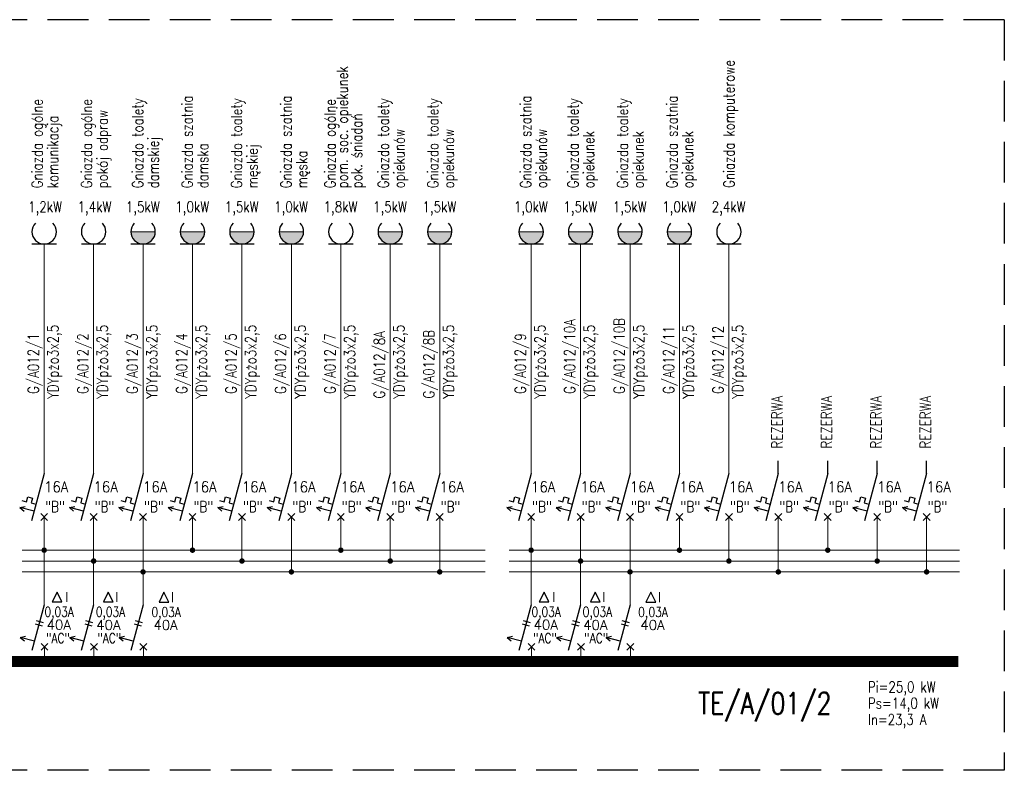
# Model space of a CAD drawing. Header units: inches. Extents: x -145354 to -97635, y 38777 to 78670.
# Tile 216 of 231: x -116196 to -114382, y 54518 to 55901. Entities that reach past the tile are written whole.
import ezdxf

# ---------------------------------------------------------------- set-up
doc = ezdxf.new("R2010")
doc.units = ezdxf.units.IN
doc.header["$MEASUREMENT"] = 0
doc.linetypes.add('HIDDEN', pattern=[0.375, 0.25, -0.125])
for name, color, linetype in [('E35', 6, 'Continuous'), ('E50', 3, 'Continuous'), ('E_OPIS_MOCE', 6, 'Continuous')]:
    doc.layers.add(name, color=color, linetype=linetype)
doc.styles.add('ROMANS', font='romans', dxfattribs={"width": 0.85})

msp = doc.modelspace()

# ---------------------------------------------------------------- hatches: boundary and pattern name
at = {"layer": 'E35', "linetype": 'Continuous', "lineweight": 0}
for points in [[(-115946.41, 55510.07), (-115991.41, 55510.07, 1)], [(-115855.33, 55510.07), (-115900.33, 55510.07, 1)], [(-115764.25, 55510.07), (-115809.25, 55510.07, 1)], [(-115673.17, 55510.07), (-115718.17, 55510.07, 1)], [(-115491.01, 55510.07), (-115536.01, 55510.07, 1)], [(-115399.93, 55510.07), (-115444.93, 55510.07, 1)], [(-115231.45, 55510.07), (-115276.45, 55510.07, 1)], [(-115140.37, 55510.07), (-115185.37, 55510.07, 1)], [(-115049.29, 55510.07), (-115094.29, 55510.07, 1)], [(-114958.21, 55510.07), (-115003.21, 55510.07, 1)]]:
    msp.add_hatch(color=256, dxfattribs=at).paths.add_polyline_path(points)

# ---------------------------------------------------------------- linework, layer by layer
at = {"layer": 'E35', "linetype": 'HIDDEN', "ltscale": 300}
for p, q in [((-114382.22, 55900.59), (-119803.28, 55900.59)), ((-114382.22, 55900.59), (-114382.22, 54518.05)), ((-114382.22, 54518.05), (-119803.28, 54518.05))]:
    msp.add_line(p, q, dxfattribs=at)
at = {"layer": 'E35', "linetype": 'Continuous', "lineweight": 0}
for p, q in [((-115991.41, 55510.07), (-115946.41, 55510.07)), ((-115900.33, 55510.07), (-115855.33, 55510.07)), ((-115809.25, 55510.07), (-115764.25, 55510.07)), ((-115718.17, 55510.07), (-115673.17, 55510.07)), ((-115536.01, 55510.07), (-115491.01, 55510.07)), ((-115444.93, 55510.07), (-115399.93, 55510.07)), ((-115276.45, 55510.07), (-115231.45, 55510.07)), ((-115185.37, 55510.07), (-115140.37, 55510.07)), ((-115094.29, 55510.07), (-115049.29, 55510.07)), ((-115003.21, 55510.07), (-114958.21, 55510.07)), ((-116191.49, 54923.5), (-115338.48, 54923.5)), ((-115294.37, 54923.5), (-114464.71, 54923.5)), ((-116191.49, 54903.5), (-115338.48, 54903.5)), ((-115294.37, 54903.5), (-114464.71, 54903.5)), ((-116191.49, 54883.5), (-115338.48, 54883.5)), ((-115294.37, 54883.5), (-114464.71, 54883.5)), ((-116150.44, 54745.51), (-116150.44, 54718.2)), ((-116059.36, 54745.51), (-116059.36, 54718.2)), ((-115968.28, 54745.51), (-115968.28, 54718.2)), ((-115253.32, 54745.51), (-115253.32, 54718.2)), ((-115162.24, 54745.51), (-115162.24, 54718.2)), ((-115071.15, 54745.51), (-115071.15, 54718.2))]:
    msp.add_line(p, q, dxfattribs=at)
at = {"layer": 'E35'}
for p, q in [((-116173.57, 55487.57), (-116128.57, 55487.57)), ((-116082.49, 55487.57), (-116037.49, 55487.57)), ((-115991.41, 55487.57), (-115946.41, 55487.57)), ((-115900.33, 55487.57), (-115855.33, 55487.57)), ((-115809.25, 55487.57), (-115764.25, 55487.57)), ((-115718.17, 55487.57), (-115673.17, 55487.57)), ((-115627.09, 55487.57), (-115582.09, 55487.57)), ((-115536.01, 55487.57), (-115491.01, 55487.57)), ((-115444.93, 55487.57), (-115399.93, 55487.57)), ((-115276.45, 55487.57), (-115231.45, 55487.57)), ((-115185.37, 55487.57), (-115140.37, 55487.57)), ((-115094.29, 55487.57), (-115049.29, 55487.57)), ((-115003.21, 55487.57), (-114958.21, 55487.57)), ((-114912.13, 55487.57), (-114867.13, 55487.57)), ((-116183.6, 55012.78), (-116181.27, 55021.47)), ((-116181.27, 55021.47), (-116172.58, 55019.14)), ((-116172.58, 55019.14), (-116174.91, 55010.45)), ((-116092.52, 55012.78), (-116090.19, 55021.47)), ((-116090.19, 55021.47), (-116081.5, 55019.14)), ((-116081.5, 55019.14), (-116083.83, 55010.45)), ((-116001.44, 55012.78), (-115999.11, 55021.47)), ((-115999.11, 55021.47), (-115990.42, 55019.14)), ((-115990.42, 55019.14), (-115992.75, 55010.45)), ((-115910.36, 55012.78), (-115908.03, 55021.47)), ((-115908.03, 55021.47), (-115899.34, 55019.14)), ((-115899.34, 55019.14), (-115901.66, 55010.45)), ((-115819.28, 55012.78), (-115816.95, 55021.47)), ((-115816.95, 55021.47), (-115808.25, 55019.14)), ((-115808.25, 55019.14), (-115810.58, 55010.45)), ((-115728.2, 55012.78), (-115725.87, 55021.47)), ((-115725.87, 55021.47), (-115717.17, 55019.14)), ((-115717.17, 55019.14), (-115719.5, 55010.45)), ((-115637.12, 55012.78), (-115634.79, 55021.47)), ((-115634.79, 55021.47), (-115626.09, 55019.14)), ((-115626.09, 55019.14), (-115628.42, 55010.45)), ((-115546.03, 55012.78), (-115543.71, 55021.47)), ((-115543.71, 55021.47), (-115535.01, 55019.14)), ((-115535.01, 55019.14), (-115537.34, 55010.45)), ((-115454.95, 55012.78), (-115452.62, 55021.47)), ((-115452.62, 55021.47), (-115443.93, 55019.14)), ((-115443.93, 55019.14), (-115446.26, 55010.45)), ((-115286.48, 55012.78), (-115284.15, 55021.47)), ((-115284.15, 55021.47), (-115275.46, 55019.14)), ((-115275.46, 55019.14), (-115277.79, 55010.45)), ((-115195.4, 55012.78), (-115193.07, 55021.47)), ((-115193.07, 55021.47), (-115184.38, 55019.14)), ((-115184.38, 55019.14), (-115186.7, 55010.45)), ((-115104.32, 55012.78), (-115101.99, 55021.47)), ((-115101.99, 55021.47), (-115093.29, 55019.14)), ((-115093.29, 55019.14), (-115095.62, 55010.45)), ((-115013.24, 55012.78), (-115010.91, 55021.47)), ((-115010.91, 55021.47), (-115002.21, 55019.14)), ((-115002.21, 55019.14), (-115004.54, 55010.45)), ((-114922.16, 55012.78), (-114919.83, 55021.47)), ((-114919.83, 55021.47), (-114911.13, 55019.14)), ((-114911.13, 55019.14), (-114913.46, 55010.45)), ((-114831.08, 55012.78), (-114828.75, 55021.47)), ((-114828.75, 55021.47), (-114820.05, 55019.14)), ((-114820.05, 55019.14), (-114822.38, 55010.45)), ((-114739.99, 55012.78), (-114737.66, 55021.47)), ((-114737.66, 55021.47), (-114728.97, 55019.14)), ((-114728.97, 55019.14), (-114731.3, 55010.45)), ((-114648.91, 55012.78), (-114646.58, 55021.47)), ((-114646.58, 55021.47), (-114637.89, 55019.14)), ((-114637.89, 55019.14), (-114640.22, 55010.45)), ((-114557.83, 55012.78), (-114555.5, 55021.47)), ((-114555.5, 55021.47), (-114546.81, 55019.14)), ((-114546.81, 55019.14), (-114549.14, 55010.45)), ((-116195.79, 55002.07), (-116185.93, 55004.09)), ((-116195.79, 55002.07), (-116188.26, 54995.39)), ((-116169.71, 54995.08), (-116195.79, 55002.07)), ((-116192.29, 55015.11), (-116183.6, 55012.78)), ((-116174.91, 55010.45), (-116166.21, 55008.12)), ((-116104.71, 55002.07), (-116094.85, 55004.09)), ((-116104.71, 55002.07), (-116097.18, 54995.39)), ((-116078.63, 54995.08), (-116104.71, 55002.07)), ((-116101.21, 55015.11), (-116092.52, 55012.78)), ((-116083.83, 55010.45), (-116075.13, 55008.12)), ((-116013.63, 55002.07), (-116003.77, 55004.09)), ((-116013.63, 55002.07), (-116006.1, 54995.39)), ((-115987.55, 54995.08), (-116013.63, 55002.07)), ((-116010.13, 55015.11), (-116001.44, 55012.78)), ((-115992.75, 55010.45), (-115984.05, 55008.12)), ((-115922.55, 55002.07), (-115912.69, 55004.09)), ((-115922.55, 55002.07), (-115915.02, 54995.39)), ((-115896.47, 54995.08), (-115922.55, 55002.07)), ((-115919.05, 55015.11), (-115910.36, 55012.78)), ((-115901.66, 55010.45), (-115892.97, 55008.12)), ((-115831.46, 55002.07), (-115821.61, 55004.09)), ((-115831.46, 55002.07), (-115823.94, 54995.39)), ((-115805.38, 54995.08), (-115831.46, 55002.07)), ((-115827.97, 55015.11), (-115819.28, 55012.78)), ((-115810.58, 55010.45), (-115801.89, 55008.12)), ((-115740.38, 55002.07), (-115730.53, 55004.09)), ((-115740.38, 55002.07), (-115732.86, 54995.39)), ((-115714.3, 54995.08), (-115740.38, 55002.07)), ((-115736.89, 55015.11), (-115728.2, 55012.78)), ((-115719.5, 55010.45), (-115710.81, 55008.12)), ((-115649.3, 55002.07), (-115639.45, 55004.09)), ((-115649.3, 55002.07), (-115641.77, 54995.39)), ((-115623.22, 54995.08), (-115649.3, 55002.07)), ((-115645.81, 55015.11), (-115637.12, 55012.78)), ((-115628.42, 55010.45), (-115619.73, 55008.12)), ((-115558.22, 55002.07), (-115548.36, 55004.09)), ((-115558.22, 55002.07), (-115550.69, 54995.39)), ((-115532.14, 54995.08), (-115558.22, 55002.07)), ((-115554.73, 55015.11), (-115546.03, 55012.78)), ((-115537.34, 55010.45), (-115528.65, 55008.12)), ((-115467.14, 55002.07), (-115457.28, 55004.09)), ((-115467.14, 55002.07), (-115459.61, 54995.39)), ((-115441.06, 54995.08), (-115467.14, 55002.07)), ((-115463.65, 55015.11), (-115454.95, 55012.78)), ((-115446.26, 55010.45), (-115437.57, 55008.12)), ((-115298.67, 55002.07), (-115288.81, 55004.09)), ((-115298.67, 55002.07), (-115291.14, 54995.39)), ((-115272.59, 54995.08), (-115298.67, 55002.07)), ((-115295.17, 55015.11), (-115286.48, 55012.78)), ((-115277.79, 55010.45), (-115269.09, 55008.12)), ((-115207.59, 55002.07), (-115197.73, 55004.09)), ((-115207.59, 55002.07), (-115200.06, 54995.39)), ((-115181.51, 54995.08), (-115207.59, 55002.07)), ((-115204.09, 55015.11), (-115195.4, 55012.78)), ((-115186.7, 55010.45), (-115178.01, 55008.12)), ((-115116.5, 55002.07), (-115106.65, 55004.09)), ((-115116.5, 55002.07), (-115108.98, 54995.39)), ((-115090.42, 54995.08), (-115116.5, 55002.07)), ((-115113.01, 55015.11), (-115104.32, 55012.78)), ((-115095.62, 55010.45), (-115086.93, 55008.12)), ((-115025.42, 55002.07), (-115015.57, 55004.09)), ((-115025.42, 55002.07), (-115017.9, 54995.39)), ((-114999.34, 54995.08), (-115025.42, 55002.07)), ((-115021.93, 55015.11), (-115013.24, 55012.78)), ((-115004.54, 55010.45), (-114995.85, 55008.12)), ((-114934.34, 55002.07), (-114924.49, 55004.09)), ((-114934.34, 55002.07), (-114926.81, 54995.39)), ((-114908.26, 54995.08), (-114934.34, 55002.07)), ((-114930.85, 55015.11), (-114922.16, 55012.78)), ((-114913.46, 55010.45), (-114904.77, 55008.12)), ((-114843.26, 55002.07), (-114833.4, 55004.09)), ((-114843.26, 55002.07), (-114835.73, 54995.39)), ((-114817.18, 54995.08), (-114843.26, 55002.07)), ((-114839.77, 55015.11), (-114831.08, 55012.78)), ((-114822.38, 55010.45), (-114813.69, 55008.12)), ((-114752.18, 55002.07), (-114742.32, 55004.09)), ((-114752.18, 55002.07), (-114744.65, 54995.39)), ((-114726.1, 54995.08), (-114752.18, 55002.07)), ((-114748.69, 55015.11), (-114739.99, 55012.78)), ((-114731.3, 55010.45), (-114722.61, 55008.12)), ((-114661.1, 55002.07), (-114651.24, 55004.09)), ((-114661.1, 55002.07), (-114653.57, 54995.39)), ((-114635.02, 54995.08), (-114661.1, 55002.07)), ((-114657.61, 55015.11), (-114648.91, 55012.78)), ((-114640.22, 55010.45), (-114631.53, 55008.12)), ((-114570.02, 55002.07), (-114560.16, 55004.09)), ((-114570.02, 55002.07), (-114562.49, 54995.39)), ((-114543.94, 54995.08), (-114570.02, 55002.07)), ((-114566.53, 55015.11), (-114557.83, 55012.78)), ((-114549.14, 55010.45), (-114540.45, 55008.12)), ((-116157.44, 54991.01), (-116144.71, 54978.28)), ((-116157.44, 54978.28), (-116144.71, 54991.01)), ((-116066.36, 54991.01), (-116053.63, 54978.28)), ((-116066.36, 54978.28), (-116053.63, 54991.01)), ((-115975.28, 54991.01), (-115962.55, 54978.28)), ((-115975.28, 54978.28), (-115962.55, 54991.01)), ((-115884.19, 54991.01), (-115871.47, 54978.28)), ((-115884.19, 54978.28), (-115871.47, 54991.01)), ((-115793.11, 54991.01), (-115780.39, 54978.28)), ((-115793.11, 54978.28), (-115780.39, 54991.01)), ((-115702.03, 54991.01), (-115689.3, 54978.28)), ((-115702.03, 54978.28), (-115689.3, 54991.01)), ((-115610.95, 54991.01), (-115598.22, 54978.28)), ((-115610.95, 54978.28), (-115598.22, 54991.01)), ((-115519.87, 54991.01), (-115507.14, 54978.28)), ((-115519.87, 54978.28), (-115507.14, 54991.01)), ((-115428.79, 54991.01), (-115416.06, 54978.28)), ((-115428.79, 54978.28), (-115416.06, 54991.01)), ((-115260.32, 54991.01), (-115247.59, 54978.28)), ((-115260.32, 54978.28), (-115247.59, 54991.01)), ((-115169.23, 54991.01), (-115156.51, 54978.28)), ((-115169.23, 54978.28), (-115156.51, 54991.01)), ((-115078.15, 54991.01), (-115065.43, 54978.28)), ((-115078.15, 54978.28), (-115065.43, 54991.01)), ((-114987.07, 54991.01), (-114974.35, 54978.28)), ((-114987.07, 54978.28), (-114974.35, 54991.01)), ((-114895.99, 54991.01), (-114883.26, 54978.28)), ((-114895.99, 54978.28), (-114883.26, 54991.01)), ((-114804.91, 54991.01), (-114792.18, 54978.28)), ((-114804.91, 54978.28), (-114792.18, 54991.01)), ((-114713.83, 54991.01), (-114701.1, 54978.28)), ((-114713.83, 54978.28), (-114701.1, 54991.01)), ((-114622.75, 54991.01), (-114610.02, 54978.28)), ((-114622.75, 54978.28), (-114610.02, 54991.01)), ((-114531.67, 54991.01), (-114518.94, 54978.28)), ((-114531.67, 54978.28), (-114518.94, 54991.01)), ((-116127.33, 54846.42), (-116136.33, 54828.42)), ((-116118.33, 54828.42), (-116127.33, 54846.42)), ((-116032.97, 54846.42), (-116041.97, 54828.42)), ((-116023.97, 54828.42), (-116032.97, 54846.42)), ((-115930.47, 54846.03), (-115939.47, 54828.03)), ((-115921.47, 54828.03), (-115930.47, 54846.03)), ((-115230.21, 54846.42), (-115239.21, 54828.42)), ((-115221.21, 54828.42), (-115230.21, 54846.42)), ((-115135.85, 54846.42), (-115144.85, 54828.42)), ((-115126.85, 54828.42), (-115135.85, 54846.42)), ((-115033.35, 54846.03), (-115042.35, 54828.03)), ((-115024.35, 54828.03), (-115033.35, 54846.03)), ((-116136.33, 54828.42), (-116118.33, 54828.42)), ((-116041.97, 54828.42), (-116023.97, 54828.42)), ((-115939.47, 54828.03), (-115921.47, 54828.03)), ((-115239.21, 54828.42), (-115221.21, 54828.42)), ((-115144.85, 54828.42), (-115126.85, 54828.42)), ((-115042.35, 54828.03), (-115024.35, 54828.03)), ((-116167.54, 54787.58), (-116154.58, 54784.1)), ((-116165.88, 54793.77), (-116152.92, 54790.3)), ((-116076.46, 54787.58), (-116063.5, 54784.1)), ((-116074.8, 54793.77), (-116061.84, 54790.3)), ((-115985.38, 54787.58), (-115972.42, 54784.1)), ((-115983.72, 54793.77), (-115970.76, 54790.3)), ((-115270.42, 54787.58), (-115257.46, 54784.1)), ((-115268.76, 54793.77), (-115255.8, 54790.3)), ((-115179.34, 54787.58), (-115166.38, 54784.1)), ((-115177.68, 54793.77), (-115164.72, 54790.3)), ((-115088.26, 54787.58), (-115075.3, 54784.1)), ((-115086.6, 54793.77), (-115073.64, 54790.3)), ((-116195.15, 54762.94), (-116185.29, 54764.95)), ((-116104.07, 54762.94), (-116094.21, 54764.95)), ((-116012.99, 54762.94), (-116003.13, 54764.95)), ((-115298.03, 54762.94), (-115288.17, 54764.95)), ((-115206.95, 54762.94), (-115197.09, 54764.95)), ((-115115.87, 54762.94), (-115106.01, 54764.95)), ((-116195.15, 54762.94), (-116187.62, 54756.26)), ((-116169.07, 54755.95), (-116195.15, 54762.94)), ((-116156.8, 54751.87), (-116144.07, 54739.15)), ((-116156.8, 54739.15), (-116144.07, 54751.87)), ((-116104.07, 54762.94), (-116096.54, 54756.26)), ((-116077.99, 54755.95), (-116104.07, 54762.94)), ((-116065.72, 54751.87), (-116052.99, 54739.15)), ((-116065.72, 54739.15), (-116052.99, 54751.87)), ((-115986.91, 54755.95), (-116012.99, 54762.94)), ((-116012.99, 54762.94), (-116005.46, 54756.26)), ((-115974.64, 54751.87), (-115961.91, 54739.15)), ((-115974.64, 54739.15), (-115961.91, 54751.87)), ((-115298.03, 54762.94), (-115290.5, 54756.26)), ((-115271.95, 54755.95), (-115298.03, 54762.94)), ((-115259.68, 54751.87), (-115246.95, 54739.15)), ((-115259.68, 54739.15), (-115246.95, 54751.87)), ((-115206.95, 54762.94), (-115199.42, 54756.26)), ((-115180.87, 54755.95), (-115206.95, 54762.94)), ((-115168.6, 54751.87), (-115155.87, 54739.15)), ((-115168.6, 54739.15), (-115155.87, 54751.87)), ((-115089.79, 54755.95), (-115115.87, 54762.94)), ((-115115.87, 54762.94), (-115108.34, 54756.26)), ((-115077.52, 54751.87), (-115064.79, 54739.15)), ((-115077.52, 54739.15), (-115064.79, 54751.87))]:
    msp.add_line(p, q, dxfattribs=at)
at = {"layer": 'E35', "color": 3}
for p, q in [((-116151.07, 55064.63), (-116174.37, 54977.7)), ((-116059.99, 55064.63), (-116083.29, 54977.7)), ((-115968.91, 55064.63), (-115992.2, 54977.7)), ((-115877.83, 55064.63), (-115901.12, 54977.7)), ((-115786.75, 55064.63), (-115810.04, 54977.7)), ((-115695.67, 55064.63), (-115718.96, 54977.7)), ((-115604.59, 55064.63), (-115627.88, 54977.7)), ((-115513.51, 55064.63), (-115536.8, 54977.7)), ((-115422.43, 55064.63), (-115445.72, 54977.7)), ((-115253.95, 55064.63), (-115277.25, 54977.7)), ((-115162.87, 55064.63), (-115186.16, 54977.7)), ((-115071.79, 55064.63), (-115095.08, 54977.7)), ((-114980.71, 55064.63), (-115004, 54977.7)), ((-114889.63, 55064.63), (-114912.92, 54977.7)), ((-114798.55, 55064.63), (-114821.84, 54977.7)), ((-114707.47, 55064.63), (-114730.76, 54977.7)), ((-114616.39, 55064.63), (-114639.68, 54977.7)), ((-114525.31, 55064.63), (-114548.6, 54977.7)), ((-116151.07, 54823.12), (-116173.73, 54738.56)), ((-116151.07, 54823.12), (-116173.73, 54738.56)), ((-116059.99, 54823.12), (-116082.65, 54738.56)), ((-115968.91, 54823.12), (-115991.57, 54738.56)), ((-115253.95, 54823.12), (-115276.61, 54738.56)), ((-115162.87, 54823.12), (-115185.53, 54738.56)), ((-115071.79, 54823.12), (-115094.45, 54738.56))]:
    msp.add_line(p, q, dxfattribs=at)
at = {"layer": 'E35'}
for centre in [(-116151.07, 55510.07), (-116059.99, 55510.07), (-115968.91, 55510.07), (-115877.83, 55510.07), (-115786.75, 55510.07), (-115695.67, 55510.07), (-115604.59, 55510.07), (-115513.51, 55510.07), (-115422.43, 55510.07), (-115253.95, 55510.07), (-115162.87, 55510.07), (-115071.79, 55510.07), (-114980.71, 55510.07), (-114889.63, 55510.07)]:
    msp.add_arc(centre, 22.5, 136.04622, 43.95378, dxfattribs=at)
at = {"layer": 'E50', "linetype": 'Continuous', "lineweight": 0}
for p, q in [((-116151.07, 55487.57), (-116151.07, 55064.63)), ((-116059.99, 55487.57), (-116059.99, 55064.63)), ((-115968.91, 55487.57), (-115968.91, 55064.63)), ((-115877.83, 55487.57), (-115877.83, 55064.63)), ((-115786.75, 55487.57), (-115786.75, 55064.63)), ((-115695.67, 55487.57), (-115695.67, 55064.63)), ((-115604.59, 55487.57), (-115604.59, 55064.63)), ((-115513.51, 55487.57), (-115513.51, 55064.63)), ((-115422.43, 55487.57), (-115422.43, 55064.63)), ((-115253.95, 55487.57), (-115253.95, 55064.63)), ((-115162.87, 55487.57), (-115162.87, 55064.63)), ((-115071.79, 55487.57), (-115071.79, 55064.63)), ((-114980.71, 55487.57), (-114980.71, 55064.63)), ((-114889.63, 55487.57), (-114889.63, 55064.63)), ((-116151.07, 54923.5), (-116151.07, 54984.64)), ((-116059.99, 54923.5), (-116059.99, 54984.64)), ((-115968.91, 54883.5), (-115968.91, 54984.64)), ((-115877.83, 54923.5), (-115877.83, 54984.64)), ((-115786.75, 54903.5), (-115786.75, 54984.64)), ((-115695.67, 54883.5), (-115695.67, 54984.64)), ((-115604.59, 54923.5), (-115604.59, 54984.64)), ((-115513.51, 54903.5), (-115513.51, 54984.64)), ((-115422.43, 54883.5), (-115422.43, 54984.64)), ((-115253.95, 54923.5), (-115253.95, 54984.64)), ((-115162.87, 54923.5), (-115162.87, 54984.64)), ((-115071.79, 54883.5), (-115071.79, 54984.64)), ((-114980.71, 54923.5), (-114980.71, 54984.64)), ((-114889.63, 54903.5), (-114889.63, 54984.64)), ((-114798.55, 54883.5), (-114798.55, 54984.64)), ((-114707.47, 54923.5), (-114707.47, 54984.64)), ((-114616.39, 54903.5), (-114616.39, 54984.64)), ((-114525.31, 54883.5), (-114525.31, 54984.64)), ((-116151.07, 54823.12), (-116151.07, 54923.79)), ((-116059.99, 54823.12), (-116059.99, 54923.5)), ((-115253.95, 54823.12), (-115253.95, 54923.79)), ((-115162.87, 54823.12), (-115162.87, 54923.5)), ((-115968.91, 54823.12), (-115968.91, 54883.79)), ((-115071.79, 54823.12), (-115071.79, 54883.79))]:
    msp.add_line(p, q, dxfattribs=at)
at = {"layer": 'E50', "color": 6}
for p, q in [((-114798.55, 55064.63), (-114798.55, 55087.82)), ((-114707.47, 55064.63), (-114707.47, 55087.82)), ((-114616.39, 55064.63), (-114616.39, 55087.82)), ((-114525.31, 55064.63), (-114525.31, 55087.82))]:
    msp.add_line(p, q, dxfattribs=at)
at = {"layer": 'E50', "linetype": 'Continuous', "const_width": 5}
for points in [[(-116153.57, 54923.5, 1), (-116148.57, 54923.5, 1)], [(-115880.33, 54923.5, 1), (-115875.33, 54923.5, 1)], [(-115607.09, 54923.5, 1), (-115602.09, 54923.5, 1)], [(-115256.45, 54923.5, 1), (-115251.45, 54923.5, 1)], [(-114983.21, 54923.5, 1), (-114978.21, 54923.5, 1)], [(-114709.97, 54923.5, 1), (-114704.97, 54923.5, 1)], [(-116062.49, 54903.5, 1), (-116057.49, 54903.5, 1)], [(-115789.25, 54903.5, 1), (-115784.25, 54903.5, 1)], [(-115516.01, 54903.5, 1), (-115511.01, 54903.5, 1)], [(-115165.37, 54903.5, 1), (-115160.37, 54903.5, 1)], [(-114892.13, 54903.5, 1), (-114887.13, 54903.5, 1)], [(-114618.89, 54903.5, 1), (-114613.89, 54903.5, 1)], [(-115971.41, 54883.5, 1), (-115966.41, 54883.5, 1)], [(-115698.17, 54883.5, 1), (-115693.17, 54883.5, 1)], [(-115424.93, 54883.5, 1), (-115419.93, 54883.5, 1)], [(-115074.29, 54883.5, 1), (-115069.29, 54883.5, 1)], [(-114801.05, 54883.5, 1), (-114796.05, 54883.5, 1)], [(-114527.81, 54883.5, 1), (-114522.81, 54883.5, 1)]]:
    msp.add_lwpolyline(points, format="xyb", close=True, dxfattribs=at)
at = {"layer": 'E50', "ltscale": 60, "const_width": 20}
msp.add_lwpolyline([(-118341.62, 54718.51), (-114467.06, 54718.51)], dxfattribs=at)

# ---------------------------------------------------------------- texts
at = {"layer": 'E35', "color": 2, "style": 'ROMANS', "width": 0.8}
for s, p in [('Gniazda komputerowe', (-114879.44, 55590.66)), ('pom. soc. opiekunek', (-115591.68, 55589.98)), ('Gniazda ogólne', (-116154.11, 55589.98)), ('Gniazda ogólne', (-116063.03, 55589.98)), ('Gniazdo toalety', (-115968.87, 55589.98)), ('Gniazda szatnia', (-115877.79, 55589.98)), ('Gniazdo toalety', (-115786.71, 55589.98)), ('Gniazda szatnia', (-115695.63, 55589.98)), ('Gniazda ogólne', (-115614.43, 55589.98)), ('Gniazdo toalety', (-115516.1, 55589.98)), ('Gniazdo toalety', (-115425.02, 55589.98)), ('Gniazda szatnia', (-115253.91, 55589.98)), ('Gniazda toalety', (-115166.7, 55589.98)), ('Gniazda toalety', (-115075.62, 55589.98)), ('Gniazda szatnia', (-114984.54, 55589.98)), ('pokój odpraw', (-116034.13, 55589.98)), ('pok. śniadań', (-115565.29, 55589.98)), ('komunikacja', (-116125.22, 55589.98)), ('opiekunów', (-115487.2, 55589.98)), ('opiekunów', (-115396.12, 55589.98)), ('opiekunów', (-115225.02, 55589.98)), ('opiekunek', (-115137.81, 55589.98)), ('opiekunek', (-115046.72, 55589.98)), ('opiekunek', (-114955.64, 55589.98)), ('damskiej', (-115939.98, 55589.98)), ('męskiej', (-115757.81, 55589.98)), ('damska', (-115848.89, 55589.98)), ('męska', (-115666.73, 55589.98))]:
    msp.add_text(s, height=20, rotation=90, dxfattribs=at).set_placement(p)
at = {"layer": 'E35', "style": 'ROMANS'}
for s, height, width, p in [('1,2kW', 20, 0.8, (-116180.63, 55546.03)), ('1,4kW', 20, 0.8, (-116089.55, 55546.03)), ('1,5kW', 20, 0.8, (-116000.56, 55546.03)), ('1,0kW', 20, 0.8, (-115909.48, 55546.03)), ('1,5kW', 20, 0.8, (-115818.39, 55546.03)), ('1,0kW', 20, 0.8, (-115727.31, 55546.03)), ('1,8kW', 20, 0.8, (-115636.23, 55546.03)), ('1,5kW', 20, 0.8, (-115545.15, 55546.03)), ('1,5kW', 20, 0.8, (-115454.07, 55546.03)), ('1,0kW', 20, 0.8, (-115285.6, 55546.03)), ('1,5kW', 20, 0.8, (-115194.52, 55546.03)), ('1,5kW', 20, 0.8, (-115103.43, 55546.03)), ('1,0kW', 20, 0.8, (-115012.35, 55546.03)), ('2,4kW', 20, 0.8, (-114921.27, 55546.03)), ('16A', 20, 0.9, (-116151.26, 55030.21)), ('16A', 20, 0.9, (-116060.18, 55030.21)), ('16A', 20, 0.9, (-115969.09, 55030.21)), ('16A', 20, 0.9, (-115878.01, 55030.21)), ('16A', 20, 0.9, (-115786.93, 55030.21)), ('16A', 20, 0.9, (-115695.85, 55030.21)), ('16A', 20, 0.9, (-115604.77, 55030.21)), ('16A', 20, 0.9, (-115513.69, 55030.21)), ('16A', 20, 0.9, (-115422.61, 55030.21)), ('16A', 20, 0.9, (-115254.13, 55030.21)), ('16A', 20, 0.9, (-115163.05, 55030.21)), ('16A', 20, 0.9, (-115071.97, 55030.21)), ('16A', 20, 0.9, (-114980.89, 55030.21)), ('16A', 20, 0.9, (-114889.81, 55030.21)), ('16A', 20, 0.9, (-114798.73, 55030.21)), ('16A', 20, 0.9, (-114707.65, 55030.21)), ('16A', 20, 0.9, (-114616.57, 55030.21)), ('16A', 20, 0.9, (-114525.49, 55030.21)), ('"B"', 20, 0.8, (-116149.21, 54993.61)), ('"B"', 20, 0.8, (-116058.13, 54993.61)), ('"B"', 20, 0.8, (-115967.05, 54993.61)), ('"B"', 20, 0.8, (-115875.97, 54993.61)), ('"B"', 20, 0.8, (-115784.89, 54993.61)), ('"B"', 20, 0.8, (-115693.81, 54993.61)), ('"B"', 20, 0.8, (-115602.73, 54993.61)), ('"B"', 20, 0.8, (-115511.65, 54993.61)), ('"B"', 20, 0.8, (-115420.57, 54993.61)), ('"B"', 20, 0.8, (-115252.09, 54993.61)), ('"B"', 20, 0.8, (-115161.01, 54993.61)), ('"B"', 20, 0.8, (-115069.93, 54993.61)), ('"B"', 20, 0.8, (-114978.85, 54993.61)), ('"B"', 20, 0.8, (-114887.77, 54993.61)), ('"B"', 20, 0.8, (-114796.69, 54993.61)), ('"B"', 20, 0.8, (-114705.61, 54993.61)), ('"B"', 20, 0.8, (-114614.53, 54993.61)), ('"B"', 20, 0.8, (-114523.44, 54993.61)), ('0,03A', 18, 0.8, (-116150.53, 54800.92)), ('0,03A', 18, 0.8, (-116056.17, 54800.92)), ('0,03A', 18, 0.8, (-115953.67, 54800.52)), ('0,03A', 18, 0.8, (-115253.41, 54800.92)), ('0,03A', 18, 0.8, (-115159.05, 54800.92)), ('0,03A', 18, 0.8, (-115056.55, 54800.52)), ('"AC"', 18, 0.8, (-116147.49, 54752.5)), ('"AC"', 18, 0.8, (-116053.13, 54752.5)), ('"AC"', 18, 0.8, (-115250.37, 54752.5)), ('"AC"', 18, 0.8, (-115156.01, 54752.5))]:
    msp.add_text(s, height=height, dxfattribs=dict(at, width=width)).set_placement(p)
at = {"layer": 'E35', "style": 'ROMANS', "width": 0.8}
for s, p in [('YDYpżo3x2,5', (-116124.88, 55202.18)), ('YDYpżo3x2,5', (-116033.8, 55202.18)), ('YDYpżo3x2,5', (-115942.72, 55202.18)), ('YDYpżo3x2,5', (-115851.64, 55202.18)), ('YDYpżo3x2,5', (-115760.56, 55202.18)), ('YDYpżo3x2,5', (-115669.48, 55202.18)), ('YDYpżo3x2,5', (-115578.4, 55202.18)), ('YDYpżo3x2,5', (-115487.32, 55202.18)), ('YDYpżo3x2,5', (-115396.24, 55202.18)), ('YDYpżo3x2,5', (-115227.76, 55202.18)), ('G/A012/10A', (-115172.87, 55211.2)), ('YDYpżo3x2,5', (-115136.68, 55202.18)), ('G/A012/10B', (-115081.79, 55211.2)), ('YDYpżo3x2,5', (-115045.6, 55202.18)), ('YDYpżo3x2,5', (-114954.52, 55202.18)), ('YDYpżo3x2,5', (-114863.44, 55202.18)), ('G/A012/8A', (-115523.51, 55202.89)), ('G/A012/8B', (-115432.43, 55202.89)), ('G/A012/11', (-114990.71, 55211.2)), ('G/A012/12', (-114899.63, 55211.2)), ('G/A012/1', (-116161.07, 55211.2)), ('G/A012/2', (-116069.99, 55211.2)), ('G/A012/3', (-115978.91, 55211.2)), ('G/A012/4', (-115887.83, 55211.2)), ('G/A012/5', (-115796.75, 55211.2)), ('G/A012/6', (-115705.67, 55211.2)), ('G/A012/7', (-115614.59, 55211.2)), ('G/A012/9', (-115263.95, 55211.2)), ('REZERWA', (-114790.92, 55110.55)), ('REZERWA', (-114699.84, 55110.55)), ('REZERWA', (-114608.76, 55110.55)), ('REZERWA', (-114517.68, 55110.55))]:
    msp.add_text(s, height=20, rotation=90, dxfattribs=at).set_placement(p)
at = {"layer": 'E35', "style": 'ROMANS'}
for s, p in [('I', (-116112.3, 54828.42)), ('I', (-116020.48, 54828.42)), ('I', (-115917.99, 54828.03)), ('I', (-115215.18, 54828.42)), ('I', (-115123.36, 54828.42)), ('I', (-115020.86, 54828.03)), ('40A', (-116146.7, 54777.15)), ('40A', (-116055.26, 54776.75)), ('40A', (-115949.84, 54776.75)), ('40A', (-115249.58, 54777.15)), ('40A', (-115158.13, 54776.75)), ('40A', (-115052.72, 54776.75))]:
    msp.add_text(s, height=18, dxfattribs=at).set_placement(p)
at = {"layer": 'E50', "style": 'ROMANS', "width": 0.8}
msp.add_text('TE/A/01/2', height=40, dxfattribs=at).set_placement((-114946.1, 54621.34))
at = {"layer": 'E_OPIS_MOCE', "style": 'ROMANS', "width": 0.8}
for s, p in [('Pi=25,0 kW', (-114633.42, 54661.63)), ('Ps=14,0 kW', (-114633.42, 54631.63)), ('In=23,3 A', (-114633.42, 54601.63))]:
    msp.add_text(s, height=20, dxfattribs=at).set_placement(p)

doc.saveas('drawing.dxf')
